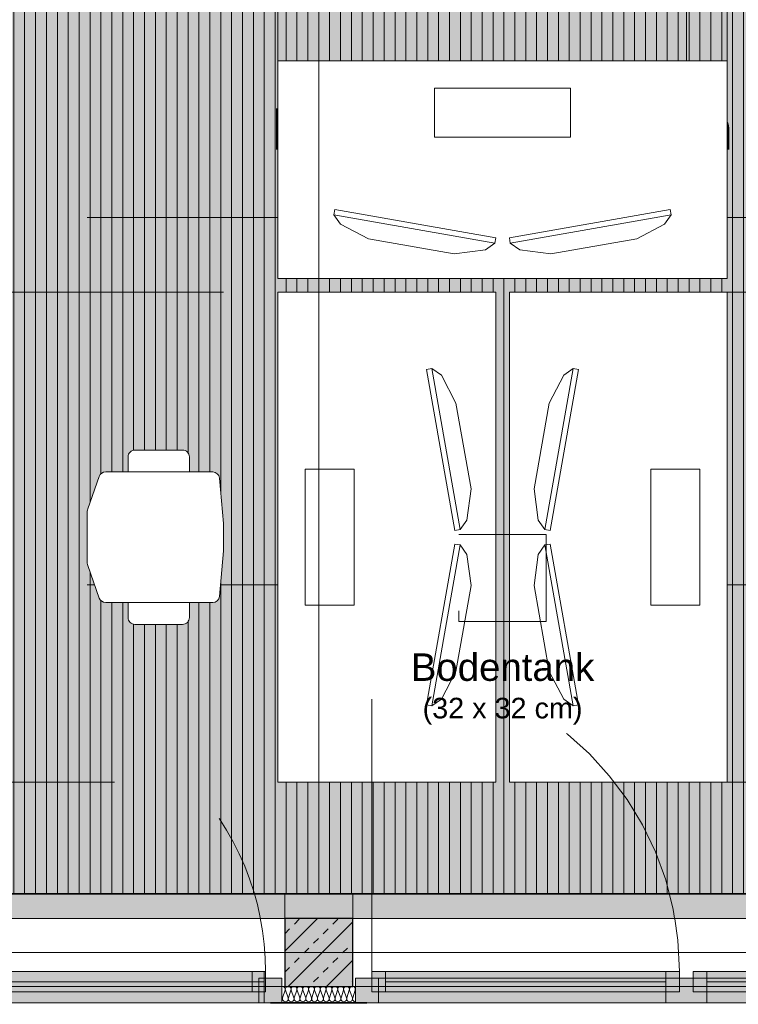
# Model space of a CAD drawing. Header units: metres. Extents: x -167 to 152, y -127 to 99.
# Tile 107 of 225: x -11.9 to -9.26, y -21.79 to -18.17. Entities that reach past the tile are written whole.
import ezdxf

# ---------------------------------------------------------------- set-up
doc = ezdxf.new("R2010")
doc.units = ezdxf.units.M
doc.header["$PDMODE"] = 1
doc.header["$PDSIZE"] = -2
for name, pattern in [('Achsen 01', [5.291531, 3.175, -1.058062, 0.352704, -0.705764]), ('gestrichelt - 01', [2, 1, -1]), ('ISO-07 Punktiert', [0.889, 0.127, -0.762]), ('Raster 01', [2, 1, -1]), ('VW-01 Strichlinie kurz', [2, 1, -1])]:
    doc.linetypes.add(name, pattern=pattern)
doc.layers.get('0').update_dxf_attribs({"lineweight": 25})
for name, color, linetype, lineweight, true_color in [('013_Beton und Stahlbetonarbeiten-000 Brüstung', 7, 'Continuous', 9, 0xa6a6a6), ('013_Beton und Stahlbetonarbeiten-000 Sichtbeton-333 Außenstütze', 5, 'Continuous', 5, 0x0000ff), ('013_Beton und Stahlbetonarbeiten-000 Sichtbeton-334 Außenwandöf', 5, 'Continuous', 5, 0x0000ff), ('014_Fassadenarbeiten-330 mineralische Dämmung', 7, 'Continuous', 9, 0x666666), ('031_Metallbauarbeiten-350 Lamellendecke DS', 7, 'Continuous', 35, 0x666666), ('032_Metallarbeiten-Fenster', 7, 'Continuous', 13, 0x444444), ('ACTES-Einrichtung Aufsicht.', 7, 'Continuous', 9, 0xa6a6a6), ('AV1-Achsen', 1, 'Achsen 01', 18, 0xff0000), ('AV1-Bewegungsfläche', 7, 'gestrichelt - 01', 9, 0xd9d9d9), ('AV1-Einrichtung', 7, 'Continuous', 9, 0xa6a6a6), ('AV1-Raster', 7, 'Raster 01', 9, 0xa6a6a6)]:
    doc.layers.add(name, color=color, linetype=linetype, lineweight=lineweight, true_color=true_color)
for name, color, linetype, lineweight in [('013_Beton und Stahlbetonarbeiten-000 Unterzüge', 7, 'ISO-07 Punktiert', 13), ('013_Beton und Stahlbetonarbeiten-330 Außenstützen', 7, 'Continuous', 25), ('030_Sonnenschutzarbeiten-BLENDSCHUTZ', 7, 'Continuous', 5), ('039_Trockenbauarbeiten-alllg.', 7, 'Continuous', 9), ('053_Niederspannungsanlagen-Bodentanks', 7, 'gestrichelt - 01', 9), ('_1.35m (3D)', 7, 'Continuous', 9), ('_GRU (2D)', 7, 'Continuous', 9), ('_OG 1 (2D)', 7, 'Continuous', 9), ('_OG 1 - DS (2D)', 7, 'Continuous', 9), ('Bemaßung-Bemaßung', 7, 'Continuous', 9)]:
    doc.layers.add(name, color=color, linetype=linetype, lineweight=lineweight)
doc.layers.get('0').freeze()
doc.styles.add('Arial', font='arial.ttf')
doc.styles.add('Arial (bold)', font='arialbd.ttf')
doc.dimstyles.new('COE 50', dxfattribs={"dimtxt": 126.090495, "dimasz": 0.001414, "dimexe": 0.001, "dimexo": 0.01, "dimgap": 0.001, "dimtad": 1, "dimdec": 3, "dimtxsty": 'Arial', "dimblk": 'VW_SLASH-4', "dimblk1": 'VW_SLASH-4', "dimblk2": 'VW_SLASH-4', "dimcen": 0, "dimadec": 3, "dimazin": 0, "dimtfac": 0.8, "dimtdec": 3, "dimtix": 1, "dimtmove": 0, "dimatfit": 0, "dimldrblk": 'VW_SLASH-3', "dimfxl": 0.002, "dimfxlon": 1, "dimfrac": 2, "dimtolj": 1, "dimarcsym": 0})

# ---------------------------------------------------------------- blocks, each defined once
blk = doc.blocks.new('Group-2')
at = {"layer": 'AV1-Raster'}
for p, q in [((-10.8, -22.95), (-10.8, 1.35)), ((-9.45, -22.95), (-9.45, 1.35)), ((1.35, -18.9), (-40.5, -18.9)), ((1.35, -20.25), (-40.5, -20.25))]:
    blk.add_line(p, q, dxfattribs=at)
blk = doc.blocks.new('1.35m (3D)')
at = {"layer": 'AV1-Raster', "color": 7}
blk.add_blockref('Group-2', (0, 0), dxfattribs=at)
blk = doc.blocks.new('VW_SLASH-4')
at = {"color": 0, "linetype": 'ByBlock', "lineweight": -2, "transparency": 16777216}
blk.add_line((0, 0), (-1, 0), dxfattribs=at)
at = {"color": 0, "linetype": 'Continuous', "lineweight": 15, "transparency": 16777216, "flags": 128}
blk.add_lwpolyline([(0.5, 0.5), (-0.5, -0.5)], dxfattribs=at)
blk = doc.blocks.new('*D28')
at = {"layer": '030_Sonnenschutzarbeiten-BLENDSCHUTZ', "color": 0, "lineweight": -2}
for p, q in [((-12.075, -22.025), (-12.075, -22.175)), ((-10.925, -22.025), (-10.925, -22.175)), ((-10.9957, -22.125), (-12.0043, -22.125))]:
    blk.add_line(p, q, dxfattribs=at)
at = {"layer": 'Defpoints', "color": 0}
for p in [(-12.075, -21.385), (-10.925, -21.385), (-12.075, -22.125)]:
    blk.add_point(p, dxfattribs=at)
at = {"layer": '030_Sonnenschutzarbeiten-BLENDSCHUTZ', "color": 0, "lineweight": -2, "xscale": 0.070693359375, "yscale": 0.070693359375, "zscale": 0.070693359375, "rotation": 180}
blk.add_blockref('VW_SLASH-4', (-12.075, -22.125), dxfattribs=at)
at = {"layer": '030_Sonnenschutzarbeiten-BLENDSCHUTZ', "color": 0, "lineweight": -2, "xscale": 0.070693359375, "yscale": 0.070693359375, "zscale": 0.070693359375}
blk.add_blockref('VW_SLASH-4', (-10.925, -22.125), dxfattribs=at)
at = {"layer": '030_Sonnenschutzarbeiten-BLENDSCHUTZ', "color": 0, "lineweight": 13, "insert": (-11.5, -21.9992), "char_height": 0.12609, "attachment_point": 5, "style": 'Arial'}
blk.add_mtext('\\A1;1,15', dxfattribs=at)
blk = doc.blocks.new('VW_SLASH-3')
at = {"color": 0, "linetype": 'ByBlock', "lineweight": -2, "transparency": 16777216}
blk.add_line((0, 0), (-1, 0), dxfattribs=at)
at = {"color": 0, "linetype": 'Continuous', "lineweight": 15, "transparency": 16777216, "flags": 128}
blk.add_lwpolyline([(0.5, 0.5), (-0.5, -0.5)], dxfattribs=at)
blk = doc.blocks.new('*D29')
at = {"layer": '030_Sonnenschutzarbeiten-BLENDSCHUTZ', "color": 0, "lineweight": -2}
for p, q in [((-10.675, -22.025), (-10.675, -22.175)), ((-8.225, -22.025), (-8.225, -22.175)), ((-8.2957, -22.125), (-10.6043, -22.125))]:
    blk.add_line(p, q, dxfattribs=at)
at = {"layer": 'Defpoints', "color": 0}
for p in [(-10.675, -21.385), (-8.225, -21.385), (-10.675, -22.125)]:
    blk.add_point(p, dxfattribs=at)
at = {"layer": '030_Sonnenschutzarbeiten-BLENDSCHUTZ', "color": 0, "lineweight": -2, "xscale": 0.070693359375, "yscale": 0.070693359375, "zscale": 0.070693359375, "rotation": 180}
blk.add_blockref('VW_SLASH-4', (-10.675, -22.125), dxfattribs=at)
at = {"layer": '030_Sonnenschutzarbeiten-BLENDSCHUTZ', "color": 0, "lineweight": -2, "xscale": 0.070693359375, "yscale": 0.070693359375, "zscale": 0.070693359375}
blk.add_blockref('VW_SLASH-4', (-8.225, -22.125), dxfattribs=at)
at = {"layer": '030_Sonnenschutzarbeiten-BLENDSCHUTZ', "color": 0, "lineweight": 13, "insert": (-9.45, -21.9992), "char_height": 0.12609, "attachment_point": 5, "style": 'Arial'}
blk.add_mtext('\\A1;2,45', dxfattribs=at)
blk = doc.blocks.new('*D50')
at = {"layer": '030_Sonnenschutzarbeiten-BLENDSCHUTZ', "color": 0, "lineweight": -2}
for p, q in [((-10.925, -22.025), (-10.925, -22.175)), ((-10.675, -22.025), (-10.675, -22.175)), ((-10.7457, -22.125), (-10.8543, -22.125))]:
    blk.add_line(p, q, dxfattribs=at)
at = {"layer": 'Defpoints', "color": 0}
for p in [(-10.925, -21.385), (-10.675, -21.385), (-10.925, -22.125)]:
    blk.add_point(p, dxfattribs=at)
at = {"layer": '030_Sonnenschutzarbeiten-BLENDSCHUTZ', "color": 0, "lineweight": -2, "xscale": 0.070693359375, "yscale": 0.070693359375, "zscale": 0.070693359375, "rotation": 180}
blk.add_blockref('VW_SLASH-4', (-10.925, -22.125), dxfattribs=at)
at = {"layer": '030_Sonnenschutzarbeiten-BLENDSCHUTZ', "color": 0, "lineweight": -2, "xscale": 0.070693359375, "yscale": 0.070693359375, "zscale": 0.070693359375}
blk.add_blockref('VW_SLASH-4', (-10.675, -22.125), dxfattribs=at)
at = {"layer": '030_Sonnenschutzarbeiten-BLENDSCHUTZ', "color": 0, "lineweight": 13, "insert": (-10.8, -22.0235), "char_height": 0.10087, "attachment_point": 5, "style": 'Arial'}
blk.add_mtext('\\A1;25', dxfattribs=at)
blk = doc.blocks.new('Group-92')
at = {"color": 255, "transparency": 33554559}
blk.add_wipeout([(-11.5854, -20.075), (-11.5848, -20.0464), (-11.5831, -20.0188), (-11.5804, -19.9923), (-11.5765, -19.9667), (-11.5715, -19.9423), (-11.5655, -19.9188), (-11.5583, -19.8964), (-11.55, -19.875)], dxfattribs=at).dxf.layer = 'ACTES-Einrichtung Aufsicht.'
at = {"layer": 'ACTES-Einrichtung Aufsicht.'}
blk.add_open_spline([(-11.5854, -20.075), (-11.5854, -19.9585), (-11.55, -19.875)], degree=2, dxfattribs=at)
at = {"color": 255, "transparency": 33554559}
blk.add_wipeout([(-11.5854, -20.075), (-11.5848, -20.1036), (-11.5831, -20.1312), (-11.5804, -20.1577), (-11.5765, -20.1833), (-11.5715, -20.2077), (-11.5655, -20.2312), (-11.5583, -20.2536), (-11.55, -20.275)], dxfattribs=at).dxf.layer = 'ACTES-Einrichtung Aufsicht.'
at = {"layer": 'ACTES-Einrichtung Aufsicht.'}
blk.add_open_spline([(-11.5854, -20.075), (-11.5854, -20.1915), (-11.55, -20.275)], degree=2, dxfattribs=at)
at = {"color": 255, "transparency": 33554559}
blk.add_wipeout([(-11.5824, -20.315), (-11.1895, -20.315), (-11.1849, -20.3146), (-11.1805, -20.3133), (-11.1763, -20.3112), (-11.1726, -20.3084), (-11.1695, -20.305), (-11.1671, -20.3011), (-11.1655, -20.2967), (-11.1646, -20.2922), (-11.15, -20.125), (-11.15, -20.025), (-11.1646, -19.8578), (-11.1655, -19.8533), (-11.1671, -19.8489), (-11.1695, -19.845), (-11.1726, -19.8416), (-11.1763, -19.8388), (-11.1805, -19.8367), (-11.1849, -19.8354), (-11.1895, -19.835), (-11.5824, -19.835), (-11.5862, -19.8353), (-11.5899, -19.8362), (-11.5935, -19.8376), (-11.5968, -19.8396), (-11.5997, -19.842), (-11.6023, -19.8449), (-11.6044, -19.8481), (-11.6059, -19.8516), (-11.6485, -19.9709), (-11.6489, -19.9719), (-11.6492, -19.973), (-11.6494, -19.974), (-11.6496, -19.9751), (-11.6498, -19.9761), (-11.6499, -19.9772), (-11.65, -19.9783), (-11.65, -19.9793), (-11.65, -20.1707), (-11.65, -20.1717), (-11.6499, -20.1728), (-11.6498, -20.1739), (-11.6496, -20.1749), (-11.6494, -20.176), (-11.6492, -20.177), (-11.6489, -20.1781), (-11.6485, -20.1791), (-11.6059, -20.2984), (-11.6044, -20.3019), (-11.6023, -20.3051), (-11.5997, -20.308), (-11.5968, -20.3104), (-11.5935, -20.3124), (-11.5899, -20.3138), (-11.5862, -20.3147)], dxfattribs=at).dxf.layer = 'ACTES-Einrichtung Aufsicht.'
at = {"layer": 'ACTES-Einrichtung Aufsicht.', "flags": 128}
blk.add_lwpolyline([(-11.5824, -20.315), (-11.1895, -20.315, 0.388879), (-11.1646, -20.2922), (-11.15, -20.125), (-11.15, -20.025), (-11.1646, -19.8578, 0.388879), (-11.1895, -19.835), (-11.5824, -19.835, 0.31696), (-11.6059, -19.8516), (-11.6485, -19.9709, 0.085967), (-11.65, -19.9793), (-11.65, -20.1707, 0.085967), (-11.6485, -20.1791), (-11.6059, -20.2984, 0.31696), (-11.5824, -20.315)], format="xyb", close=True, dxfattribs=at)
at = {"color": 255, "transparency": 33554559}
for points in [[(-11.5, -19.835), (-11.275, -19.835), (-11.275, -19.78), (-11.2755, -19.7751), (-11.2769, -19.7704), (-11.2792, -19.7661), (-11.2823, -19.7623), (-11.2861, -19.7592), (-11.2904, -19.7569), (-11.2951, -19.7555), (-11.3, -19.755), (-11.475, -19.755), (-11.4799, -19.7555), (-11.4846, -19.7569), (-11.4889, -19.7592), (-11.4927, -19.7623), (-11.4958, -19.7661), (-11.4981, -19.7704), (-11.4995, -19.7751), (-11.5, -19.78)], [(-11.275, -20.315), (-11.5, -20.315), (-11.5, -20.37), (-11.4999, -20.3725), (-11.4995, -20.3749), (-11.4989, -20.3773), (-11.4981, -20.3796), (-11.497, -20.3818), (-11.4958, -20.3839), (-11.4943, -20.3859), (-11.4909, -20.3893), (-11.4889, -20.3908), (-11.4868, -20.392), (-11.4846, -20.3931), (-11.4823, -20.3939), (-11.4799, -20.3945), (-11.4775, -20.3949), (-11.475, -20.395), (-11.3, -20.395), (-11.2951, -20.3945), (-11.2904, -20.3931), (-11.2861, -20.3908), (-11.2823, -20.3877), (-11.2792, -20.3839), (-11.2769, -20.3796), (-11.2755, -20.3749), (-11.275, -20.37)]]:
    blk.add_wipeout(points, dxfattribs=at).dxf.layer = 'ACTES-Einrichtung Aufsicht.'
at = {"layer": 'ACTES-Einrichtung Aufsicht.', "flags": 128}
for points in [[(-11.5, -19.835), (-11.275, -19.835), (-11.275, -19.78, 0.414214), (-11.3, -19.755), (-11.475, -19.755, 0.414214), (-11.5, -19.78)], [(-11.275, -20.315), (-11.5, -20.315), (-11.5, -20.37, 0.414214), (-11.475, -20.395), (-11.3, -20.395, 0.414214), (-11.275, -20.37)]]:
    blk.add_lwpolyline(points, format="xyb", close=True, dxfattribs=at)
blk = doc.blocks.new("Bildschrim 27''")
at = {"color": 255, "transparency": 33554559}
blk.add_wipeout([(-0.085, 0.19), (-0.065, 0.19), (-0.065, -0.41), (-0.085, -0.41)], dxfattribs=at).dxf.layer = 'ACTES-Einrichtung Aufsicht.'
at = {"layer": 'ACTES-Einrichtung Aufsicht.', "flags": 128}
blk.add_lwpolyline([(-0.085, 0.19), (-0.065, 0.19), (-0.065, -0.41), (-0.085, -0.41)], close=True, dxfattribs=at)
at = {"color": 255, "transparency": 33554559}
blk.add_wipeout([(0, 0.05), (0, -0.27), (-0.035, -0.38), (-0.065, -0.41), (-0.065, 0.19), (-0.035, 0.16)], dxfattribs=at).dxf.layer = 'ACTES-Einrichtung Aufsicht.'
at = {"layer": 'ACTES-Einrichtung Aufsicht.', "flags": 128}
blk.add_lwpolyline([(0, 0.05), (0, -0.27), (-0.035, -0.38), (-0.065, -0.41), (-0.065, 0.19), (-0.035, 0.16)], close=True, dxfattribs=at)
blk = doc.blocks.new('Group-95')
at = {"layer": 'AV1-Bewegungsfläche', "flags": 128}
for points in [[(-9.3, -17.325), (-10.95, -17.325), (-10.95, -18.325), (-9.3, -18.325)], [(-10.95, -20.975), (-10.95, -19.175), (-11.95, -19.175), (-11.95, -20.975)], [(-8.3, -20.975), (-8.3, -19.175), (-9.3, -19.175), (-9.3, -20.975)]]:
    blk.add_lwpolyline(points, close=True, dxfattribs=at)
at = {"layer": 'ACTES-Einrichtung Aufsicht.'}
blk.add_blockref('Group-92', (0, 0), dxfattribs=at)
at = {"color": 255, "transparency": 33554559}
for points in [[(-9.3, -18.325), (-9.3, -19.125), (-10.95, -19.125), (-10.95, -18.325)], [(-10.15, -20.975), (-10.95, -20.975), (-10.95, -19.175), (-10.15, -19.175)], [(-9.3, -20.975), (-10.1, -20.975), (-10.1, -19.175), (-9.3, -19.175)]]:
    blk.add_wipeout(points, dxfattribs=at).dxf.layer = 'AV1-Einrichtung'
at = {"layer": 'AV1-Einrichtung', "flags": 128}
for points in [[(-9.3, -18.325), (-9.3, -19.125), (-10.95, -19.125), (-10.95, -18.325)], [(-10.15, -20.975), (-10.95, -20.975), (-10.95, -19.175), (-10.15, -19.175)], [(-9.3, -20.975), (-10.1, -20.975), (-10.1, -19.175), (-9.3, -19.175)]]:
    blk.add_lwpolyline(points, close=True, dxfattribs=at)
at = {"layer": 'AV1-Einrichtung', "color": 7, "xscale": -1}
for p, rotation in [((-10.5685, -18.9875), 80.00000000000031), ((-9.8981, -19.0257), 99.99999999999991), ((-9.9625, -19.6315), 350.0000000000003), ((-10.0007, -20.3019), 9.999999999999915)]:
    blk.add_blockref("Bildschrim 27''", p, dxfattribs=dict(at, rotation=rotation))
at = {"layer": 'AV1-Einrichtung', "color": 7}
for p, rotation in [((-10.2875, -19.6315), 9.999999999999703), ((-10.2493, -20.3019), 350.0000000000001)]:
    blk.add_blockref("Bildschrim 27''", p, dxfattribs=dict(at, rotation=rotation))
at = {"color": 255, "transparency": 33554559}
for points in [[(-9.875, -18.425), (-9.875, -18.605), (-10.375, -18.605), (-10.375, -18.425)], [(-10.67, -20.325), (-10.85, -20.325), (-10.85, -19.825), (-10.67, -19.825)], [(-9.4, -20.325), (-9.58, -20.325), (-9.58, -19.825), (-9.4, -19.825)]]:
    blk.add_wipeout(points, dxfattribs=at).dxf.layer = 'ACTES-Einrichtung Aufsicht.'
at = {"layer": 'ACTES-Einrichtung Aufsicht.', "flags": 128}
for points in [[(-9.875, -18.425), (-9.875, -18.605), (-10.375, -18.605), (-10.375, -18.425)], [(-10.67, -20.325), (-10.85, -20.325), (-10.85, -19.825), (-10.67, -19.825)], [(-9.4, -20.325), (-9.58, -20.325), (-9.58, -19.825), (-9.4, -19.825)]]:
    blk.add_lwpolyline(points, close=True, dxfattribs=at)
blk = doc.blocks.new('*D421')
at = {"layer": 'Bemaßung-Bemaßung', "color": 0, "lineweight": -2}
for p, q in [((-16.2, -25.175), (-16.2, -25.325)), ((-10.8, -25.175), (-10.8, -25.325)), ((-10.8707, -25.275), (-16.1293, -25.275))]:
    blk.add_line(p, q, dxfattribs=at)
at = {"layer": 'Defpoints', "color": 0}
for p in [(-16.2, -21.6), (-10.8, -21.6), (-16.2, -25.275)]:
    blk.add_point(p, dxfattribs=at)
at = {"layer": 'Bemaßung-Bemaßung', "color": 0, "lineweight": -2, "xscale": 0.070693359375, "yscale": 0.070693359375, "zscale": 0.070693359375, "rotation": 180}
blk.add_blockref('VW_SLASH-4', (-16.2, -25.275), dxfattribs=at)
at = {"layer": 'Bemaßung-Bemaßung', "color": 0, "lineweight": -2, "xscale": 0.070693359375, "yscale": 0.070693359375, "zscale": 0.070693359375}
blk.add_blockref('VW_SLASH-4', (-10.8, -25.275), dxfattribs=at)
at = {"layer": 'Bemaßung-Bemaßung', "color": 0, "insert": (-13.5, -25.1492), "char_height": 0.12609, "attachment_point": 5, "style": 'Arial'}
blk.add_mtext('\\A1;5,40', dxfattribs=at)
blk = doc.blocks.new('*D422')
at = {"layer": 'Bemaßung-Bemaßung', "color": 0, "lineweight": -2}
for p, q in [((-10.8, -25.175), (-10.8, -25.325)), ((-5.4, -25.175), (-5.4, -25.325)), ((-5.4707, -25.275), (-10.7293, -25.275))]:
    blk.add_line(p, q, dxfattribs=at)
at = {"layer": 'Defpoints', "color": 0}
for p in [(-10.8, -21.6), (-5.4, -21.6), (-10.8, -25.275)]:
    blk.add_point(p, dxfattribs=at)
at = {"layer": 'Bemaßung-Bemaßung', "color": 0, "lineweight": -2, "xscale": 0.070693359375, "yscale": 0.070693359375, "zscale": 0.070693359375, "rotation": 180}
blk.add_blockref('VW_SLASH-4', (-10.8, -25.275), dxfattribs=at)
at = {"layer": 'Bemaßung-Bemaßung', "color": 0, "lineweight": -2, "xscale": 0.070693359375, "yscale": 0.070693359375, "zscale": 0.070693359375}
blk.add_blockref('VW_SLASH-4', (-5.4, -25.275), dxfattribs=at)
at = {"layer": 'Bemaßung-Bemaßung', "color": 0, "insert": (-8.1, -25.1492), "char_height": 0.12609, "attachment_point": 5, "style": 'Arial'}
blk.add_mtext('\\A1;5,40', dxfattribs=at)
blk = doc.blocks.new('*D586')
at = {"layer": 'Bemaßung-Bemaßung', "color": 0, "linetype": 'Continuous', "lineweight": -2}
for p, q in [((-12.075, -23.175), (-12.075, -23.325)), ((-8.175, -23.175), (-8.175, -23.325)), ((-8.2457, -23.275), (-12.0043, -23.275))]:
    blk.add_line(p, q, dxfattribs=at)
at = {"layer": 'Defpoints', "color": 0}
for p in [(-12.075, -21.475), (-8.175, -21.475), (-12.075, -23.275)]:
    blk.add_point(p, dxfattribs=at)
at = {"layer": 'Bemaßung-Bemaßung', "color": 0, "lineweight": -2, "xscale": 0.070693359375, "yscale": 0.070693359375, "zscale": 0.070693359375, "rotation": 180}
blk.add_blockref('VW_SLASH-4', (-12.075, -23.275), dxfattribs=at)
at = {"layer": 'Bemaßung-Bemaßung', "color": 0, "lineweight": -2, "xscale": 0.070693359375, "yscale": 0.070693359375, "zscale": 0.070693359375}
blk.add_blockref('VW_SLASH-4', (-8.175, -23.275), dxfattribs=at)
at = {"layer": 'Bemaßung-Bemaßung', "color": 0, "insert": (-10.125, -23.1492), "char_height": 0.12609, "attachment_point": 5, "style": 'Arial'}
blk.add_mtext('\\A1;3,90', dxfattribs=at)
blk = doc.blocks.new('*D633')
at = {"layer": 'Bemaßung-Bemaßung', "color": 0, "lineweight": -2}
for p, q in [((-13.375, -23.675), (-13.375, -23.825)), ((-10.925, -23.675), (-10.925, -23.825)), ((-10.9957, -23.775), (-13.3043, -23.775))]:
    blk.add_line(p, q, dxfattribs=at)
at = {"layer": 'Defpoints', "color": 0}
for p in [(-13.375, -21.475), (-10.925, -21.475), (-13.375, -23.775)]:
    blk.add_point(p, dxfattribs=at)
at = {"layer": 'Bemaßung-Bemaßung', "color": 0, "lineweight": -2, "xscale": 0.070693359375, "yscale": 0.070693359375, "zscale": 0.070693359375, "rotation": 180}
blk.add_blockref('VW_SLASH-4', (-13.375, -23.775), dxfattribs=at)
at = {"layer": 'Bemaßung-Bemaßung', "color": 0, "lineweight": -2, "xscale": 0.070693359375, "yscale": 0.070693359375, "zscale": 0.070693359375}
blk.add_blockref('VW_SLASH-4', (-10.925, -23.775), dxfattribs=at)
at = {"layer": 'Bemaßung-Bemaßung', "color": 0, "insert": (-12.15, -23.6492), "char_height": 0.12609, "attachment_point": 5, "style": 'Arial'}
blk.add_mtext('\\A1;2,45', dxfattribs=at)
blk = doc.blocks.new('*D634')
at = {"layer": 'Bemaßung-Bemaßung', "color": 0, "lineweight": -2}
for p, q in [((-10.925, -23.675), (-10.925, -23.825)), ((-10.675, -23.675), (-10.675, -23.825)), ((-10.9957, -23.775), (-11.0664, -23.775)), ((-10.675, -23.775), (-10.925, -23.775)), ((-10.6043, -23.775), (-10.5336, -23.775))]:
    blk.add_line(p, q, dxfattribs=at)
at = {"layer": 'Defpoints', "color": 0}
for p in [(-10.925, -21.475), (-10.675, -21.475), (-10.925, -23.775)]:
    blk.add_point(p, dxfattribs=at)
at = {"layer": 'Bemaßung-Bemaßung', "color": 0, "lineweight": -2, "xscale": 0.070693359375, "yscale": 0.070693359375, "zscale": 0.070693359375}
blk.add_blockref('VW_SLASH-4', (-10.925, -23.775), dxfattribs=at)
at = {"layer": 'Bemaßung-Bemaßung', "color": 0, "lineweight": -2, "xscale": 0.070693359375, "yscale": 0.070693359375, "zscale": 0.070693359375, "rotation": 180}
blk.add_blockref('VW_SLASH-4', (-10.675, -23.775), dxfattribs=at)
at = {"layer": 'Bemaßung-Bemaßung', "color": 0, "insert": (-10.8, -23.6606), "char_height": 0.12609, "attachment_point": 5, "style": 'Arial'}
blk.add_mtext('\\A1;25', dxfattribs=at)
blk = doc.blocks.new('*D635')
at = {"layer": 'Bemaßung-Bemaßung', "color": 0, "lineweight": -2}
for p, q in [((-10.675, -23.675), (-10.675, -23.825)), ((-8.225, -23.675), (-8.225, -23.825)), ((-8.2957, -23.775), (-10.6043, -23.775))]:
    blk.add_line(p, q, dxfattribs=at)
at = {"layer": 'Defpoints', "color": 0}
for p in [(-10.675, -21.475), (-8.225, -21.475), (-10.675, -23.775)]:
    blk.add_point(p, dxfattribs=at)
at = {"layer": 'Bemaßung-Bemaßung', "color": 0, "lineweight": -2, "xscale": 0.070693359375, "yscale": 0.070693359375, "zscale": 0.070693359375, "rotation": 180}
blk.add_blockref('VW_SLASH-4', (-10.675, -23.775), dxfattribs=at)
at = {"layer": 'Bemaßung-Bemaßung', "color": 0, "lineweight": -2, "xscale": 0.070693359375, "yscale": 0.070693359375, "zscale": 0.070693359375}
blk.add_blockref('VW_SLASH-4', (-8.225, -23.775), dxfattribs=at)
at = {"layer": 'Bemaßung-Bemaßung', "color": 0, "insert": (-9.45, -23.6492), "char_height": 0.12609, "attachment_point": 5, "style": 'Arial'}
blk.add_mtext('\\A1;2,45', dxfattribs=at)
blk = doc.blocks.new('Bodentank Elektro 01')
at = {"layer": '053_Niederspannungsanlagen-Bodentanks', "flags": 128}
blk.add_lwpolyline([(-0.16, 0.16), (0.16, 0.16), (0.16, -0.16), (-0.16, -0.16)], close=True, dxfattribs=at)
at = {"layer": '053_Niederspannungsanlagen-Bodentanks', "insert": (0, -0.2768), "char_height": 0.100872, "attachment_point": 2, "line_spacing_factor": 0.969122, "style": 'Arial'}
blk.add_mtext('Bodentank\\P{\\H0.75x;(32 x 32 cm)}', dxfattribs=at)
blk = doc.blocks.new('COE - Fenster 01')
at = {"layer": '032_Metallarbeiten-Fenster', "linetype": 'Continuous', "lineweight": 0}
for points in [[(-0.03, 2.515), (-0.03, 2.43), (0.06, 2.43), (0.06, 2.515)], [(0.02, 2.455), (0.02, 2.405), (-0.055, 2.405), (-0.055, 2.455)], [(-0.03, 2.43), (0.06, 2.43), (0.06, 0.17), (-0.03, 0.17)], [(0.02, 2.405), (0.02, 1.375), (-0.055, 1.375), (-0.055, 2.405)], [(0.02, 1.375), (0.02, 1.325), (-0.055, 1.325), (-0.055, 1.375)], [(0.06, 1.375), (0.06, 1.225), (-0.03, 1.225), (-0.03, 1.375)], [(0.02, 1.225), (0.02, 1.275), (-0.055, 1.275), (-0.055, 1.225)], [(0.02, 0.195), (0.02, 1.225), (-0.055, 1.225), (-0.055, 0.195)], [(0.02, 0.145), (0.02, 0.195), (-0.055, 0.195), (-0.055, 0.145)], [(0.06, 0.17), (-0.03, 0.17), (-0.03, 0.085), (0.06, 0.085)]]:
    blk.add_hatch(color=7, dxfattribs=at).paths.add_polyline_path(points)
at = {"layer": '032_Metallarbeiten-Fenster', "color": 7, "linetype": 'gestrichelt - 01', "lineweight": 18, "transparency": 33554687}
for p, q in [((-0.055, 2.455), (-1.185, 2.455)), ((-0.055, 0.145), (-1.185, 0.145))]:
    blk.add_line(p, q, dxfattribs=at)
at = {"layer": '032_Metallarbeiten-Fenster', "color": 7, "lineweight": 18}
for p, q in [((-0.0175, 2.405), (-0.0175, 1.375)), ((-0.0175, 0.195), (-0.0175, 1.225))]:
    blk.add_line(p, q, dxfattribs=at)
at = {"layer": '032_Metallarbeiten-Fenster', "color": 7, "lineweight": 18, "flags": 128}
for points in [[(-0.03, 2.515), (-0.03, 2.43), (0.06, 2.43), (0.06, 2.515)], [(0.02, 2.455), (0.02, 2.405), (-0.055, 2.405), (-0.055, 2.455)], [(-0.03, 2.43), (0.06, 2.43), (0.06, 0.17), (-0.03, 0.17)], [(0.02, 2.405), (0.02, 1.375), (-0.055, 1.375), (-0.055, 2.405)], [(0.02, 1.375), (0.02, 1.325), (-0.055, 1.325), (-0.055, 1.375)], [(0.06, 1.375), (0.06, 1.225), (-0.03, 1.225), (-0.03, 1.375)], [(0.02, 1.225), (0.02, 1.275), (-0.055, 1.275), (-0.055, 1.225)], [(0.02, 0.195), (0.02, 1.225), (-0.055, 1.225), (-0.055, 0.195)], [(0.02, 0.145), (0.02, 0.195), (-0.055, 0.195), (-0.055, 0.145)], [(0.06, 0.17), (-0.03, 0.17), (-0.03, 0.085), (0.06, 0.085)]]:
    blk.add_lwpolyline(points, close=True, dxfattribs=at)
at = {"layer": '032_Metallarbeiten-Fenster', "color": 7, "linetype": 'gestrichelt - 01', "lineweight": 18, "transparency": 33554687}
for centre, start, end in [((-0.055, 2.455), 180.0004, 270), ((-0.055, 0.145), 90, 179.9996)]:
    blk.add_arc(centre, 1.13, start, end, dxfattribs=at)
blk = doc.blocks.new('Group-385')
at = {"layer": '032_Metallarbeiten-Fenster', "linetype": 'Continuous', "lineweight": 0}
for points in [[(-13.365, -21.785), (-13.28, -21.785), (-13.28, -21.695), (-13.365, -21.695)], [(-13.305, -21.745), (-13.255, -21.745), (-13.255, -21.67), (-13.305, -21.67)], [(-11, -21.67), (-11, -21.785), (-13.3, -21.785), (-13.3, -21.67)], [(-13.255, -21.67), (-12.345, -21.67), (-12.345, -21.745), (-13.255, -21.745)], [(-12.345, -21.745), (-12.295, -21.745), (-12.295, -21.67), (-12.345, -21.67)], [(-12.15, -21.785), (-12.32, -21.785), (-12.32, -21.695), (-12.15, -21.695)], [(-12.15, -21.785), (-11.98, -21.785), (-11.98, -21.695), (-12.15, -21.695)], [(-11.955, -21.745), (-12.005, -21.745), (-12.005, -21.67), (-11.955, -21.67)], [(-11.045, -21.67), (-11.955, -21.67), (-11.955, -21.745), (-11.045, -21.745)], [(-10.995, -21.745), (-11.045, -21.745), (-11.045, -21.67), (-10.995, -21.67)], [(-10.935, -21.785), (-11.02, -21.785), (-11.02, -21.695), (-10.935, -21.695)]]:
    blk.add_hatch(color=7, dxfattribs=at).paths.add_polyline_path(points)
at = {"layer": '032_Metallarbeiten-Fenster', "color": 7, "lineweight": 18}
for p, q in [((-13.255, -21.7075), (-12.345, -21.7075)), ((-11, -21.7075), (-12.075, -21.7075)), ((-11.955, -21.7075), (-11.045, -21.7075))]:
    blk.add_line(p, q, dxfattribs=at)
at = {"layer": '032_Metallarbeiten-Fenster', "color": 7, "linetype": 'gestrichelt - 01', "lineweight": 18, "transparency": 33554687, "flags": 128}
for points in [[(-12.295, -21.67), (-12.295, -20.66, 0.414214), (-13.305, -21.67)], [(-12.005, -21.67), (-12.005, -20.66, -0.414214), (-10.995, -21.67)]]:
    blk.add_lwpolyline(points, format="xyb", dxfattribs=at)
at = {"layer": '032_Metallarbeiten-Fenster', "color": 7, "lineweight": 18, "flags": 128}
for points in [[(-13.365, -21.785), (-13.28, -21.785), (-13.28, -21.695), (-13.365, -21.695)], [(-13.305, -21.745), (-13.255, -21.745), (-13.255, -21.67), (-13.305, -21.67)], [(-11, -21.67), (-11, -21.785), (-13.3, -21.785), (-13.3, -21.67)], [(-13.255, -21.67), (-12.345, -21.67), (-12.345, -21.745), (-13.255, -21.745)], [(-12.345, -21.745), (-12.295, -21.745), (-12.295, -21.67), (-12.345, -21.67)], [(-12.15, -21.785), (-12.32, -21.785), (-12.32, -21.695), (-12.15, -21.695)], [(-12.15, -21.785), (-11.98, -21.785), (-11.98, -21.695), (-12.15, -21.695)], [(-11.955, -21.745), (-12.005, -21.745), (-12.005, -21.67), (-11.955, -21.67)], [(-11.045, -21.67), (-11.955, -21.67), (-11.955, -21.745), (-11.045, -21.745)], [(-10.995, -21.745), (-11.045, -21.745), (-11.045, -21.67), (-10.995, -21.67)], [(-10.935, -21.785), (-11.02, -21.785), (-11.02, -21.695), (-10.935, -21.695)]]:
    blk.add_lwpolyline(points, close=True, dxfattribs=at)
blk = doc.blocks.new('Group-448')
at = {"layer": '014_Fassadenarbeiten-330 mineralische Dämmung', "transparency": 33554687, "flags": 128}
for points in [[(15.3239, -23.284, 0.513088), (15.3342, -23.27), (15.3252, -23.242, -1.372995), (15.3456, -23.242), (15.3353, -23.27, 1.372583), (15.3557, -23.27), (15.3467, -23.242, -1.372995), (15.3671, -23.242), (15.3567, -23.27, 1.372583), (15.3771, -23.27)], [(15.3353, -23.27, 1.372583), (15.3557, -23.27), (15.3467, -23.242, -1.372995), (15.3671, -23.242), (15.3567, -23.27, 1.372583), (15.3771, -23.27), (15.3681, -23.242, -1.372995), (15.3885, -23.242), (15.3782, -23.27, 1.372583), (15.3986, -23.27), (15.3896, -23.242, -1.372995), (15.41, -23.242), (15.3996, -23.27, 1.372583), (15.42, -23.27), (15.411, -23.242, -1.372995), (15.4314, -23.242), (15.4211, -23.27, 1.372583), (15.4415, -23.27), (15.4325, -23.242, -1.372995), (15.4529, -23.242), (15.4425, -23.27, 1.372583), (15.4629, -23.27), (15.4539, -23.242, -1.372995), (15.4743, -23.242), (15.464, -23.27, 1.372583), (15.4844, -23.27), (15.4754, -23.242, -1.372995), (15.4958, -23.242), (15.4854, -23.27, 1.372583), (15.5058, -23.27), (15.4968, -23.242, -1.372995), (15.5172, -23.242), (15.5069, -23.27, 1.372583), (15.5273, -23.27), (15.5183, -23.242, -1.372995), (15.5387, -23.242), (15.5283, -23.27, 1.372583), (15.5487, -23.27), (15.5397, -23.242, -1.372995), (15.5601, -23.242), (15.5498, -23.27, 1.372583), (15.5702, -23.27), (15.5612, -23.242, -1.372995), (15.5816, -23.242)], [(15.5283, -23.27, 0.324435), (15.5322, -23.282, 0.324435), (15.5448, -23.282, 0.324435), (15.5487, -23.27), (15.5397, -23.242, -0.324488), (15.5436, -23.23, -0.324488), (15.5562, -23.23, -0.324488), (15.5601, -23.242), (15.5498, -23.27, 0.324435), (15.5537, -23.282, 0.324435), (15.5663, -23.282, 0.324435), (15.5702, -23.27), (15.5612, -23.242, -0.324488), (15.5651, -23.23, -0.324488), (15.5777, -23.23, -0.324488), (15.5816, -23.242), (15.5712, -23.27, 0.324435), (15.5751, -23.282, 0.324435), (15.5877, -23.282, 0.324435), (15.5916, -23.27), (15.5826, -23.242, -0.540253), (15.5939, -23.228)], [(15.5939, -23.2791, -0.225321), (15.5927, -23.27), (15.5939, -23.2667)]]:
    blk.add_lwpolyline(points, format="xyb", dxfattribs=at)
blk = doc.blocks.new('Group-452')
at = {"layer": '014_Fassadenarbeiten-330 mineralische Dämmung', "transparency": 33554687}
blk.add_blockref('Group-448', (0, 0), dxfattribs=at)
blk = doc.blocks.new('Parametric Object-61')
at = {"layer": '014_Fassadenarbeiten-330 mineralische Dämmung', "color": 7, "transparency": 33554687}
blk.add_blockref('Group-452', (0, 0), dxfattribs=at)
at = {"layer": '014_Fassadenarbeiten-330 mineralische Dämmung', "color": 0, "flags": 1}
for tag in ['IFC_UUID', 'instanceID', 'prm0_name', 'prm0_type', 'prm0_value', 'prm1_name', 'prm1_type', 'prm1_value', 'prm2_name', 'prm2_type', 'prm2_value', 'prm3_name', 'prm3_type', 'prm3_value', 'prm4_name', 'prm4_type', 'prm4_value', 'prm5_name', 'prm5_type', 'prm5_value', 'prm6_name', 'prm6_type', 'prm6_value']:
    blk.add_attdef(tag, (-10.9351, -21.7835), '', height=0.00018, dxfattribs=at)
blk = doc.blocks.new('Group-746')
at = {"layer": 'AV1-Achsen'}
blk.add_line((-10.8, -26.5), (-10.8, 4.9), dxfattribs=at)
blk = doc.blocks.new('Group-754')
at = {"layer": 'AV1-Achsen'}
blk.add_line((-43.35, -21.6), (4.2, -21.6), dxfattribs=at)
blk = doc.blocks.new('GRU (2D)')
at = {"layer": 'AV1-Achsen', "color": 7}
for name in ['Group-746', 'Group-754']:
    blk.add_blockref(name, (0, 0), dxfattribs=at)
blk = doc.blocks.new('OG 1 - DS (2D)')
at = {"layer": '030_Sonnenschutzarbeiten-BLENDSCHUTZ', "linetype": 'Continuous', "lineweight": 0, "transparency": 33554610}
for color, points in [(161, [(-10.925, -21.475), (-10.925, -21.385), (-12.075, -21.385), (-12.075, -21.475)]), (30, [(-10.925, -21.385), (-10.675, -21.385), (-10.675, -21.475), (-10.925, -21.475)]), (161, [(-8.225, -21.385), (-10.675, -21.385), (-10.675, -21.475), (-8.225, -21.475)])]:
    blk.add_hatch(color=color, dxfattribs=at).paths.add_polyline_path(points)
at = {"layer": '031_Metallbauarbeiten-350 Lamellendecke DS', "linetype": 'Continuous', "lineweight": 0, "transparency": 33554508}
blk.add_hatch(color=254, dxfattribs=at).paths.add_polyline_path([(-8.175, -21.385), (-8.175, -16.225), (-10.65, -16.225), (-10.65, -16.35), (-10.95, -16.35), (-10.95, -16.225), (-12.075, -16.225), (-12.075, -21.385)])
at = {"layer": '031_Metallbauarbeiten-350 Lamellendecke DS', "linetype": 'Continuous', "lineweight": 9, "transparency": 33554508}
h = blk.add_hatch(dxfattribs=at)
h.set_pattern_fill('Lamellendecke', color=252, style=0, pattern_type=2)
h.set_pattern_definition([(90, (0, 0), (0.04, 0), [])])
h.paths.add_polyline_path([(-8.175, -21.385), (-8.175, -16.225), (-10.65, -16.225), (-10.65, -16.35), (-10.95, -16.35), (-10.95, -16.225), (-12.075, -16.225), (-12.075, -21.385)])
at = {"layer": '030_Sonnenschutzarbeiten-BLENDSCHUTZ', "color": 251, "lineweight": 13, "flags": 128}
for points in [[(-10.925, -21.475), (-10.925, -21.385), (-12.075, -21.385), (-12.075, -21.475)], [(-10.925, -21.385), (-10.675, -21.385), (-10.675, -21.475), (-10.925, -21.475)], [(-8.225, -21.385), (-10.675, -21.385), (-10.675, -21.475), (-8.225, -21.475)]]:
    blk.add_lwpolyline(points, close=True, dxfattribs=at)
at = {"layer": '031_Metallbauarbeiten-350 Lamellendecke DS', "flags": 128}
blk.add_lwpolyline([(-8.175, -21.385), (-8.175, -16.225), (-10.65, -16.225), (-10.65, -16.35), (-10.95, -16.35), (-10.95, -16.225), (-12.075, -16.225), (-12.075, -21.385)], close=True, dxfattribs=at)
at = {"layer": '031_Metallbauarbeiten-350 Lamellendecke DS', "insert": (-10.125, -18.5928), "char_height": 0.151309, "attachment_point": 5, "line_spacing_factor": 0.969122, "style": 'Arial (bold)'}
blk.add_mtext('LH Decke: 0,18m', dxfattribs=at)
at = {"layer": '030_Sonnenschutzarbeiten-BLENDSCHUTZ', "color": 7, "lineweight": 13}
for p1, p2, text, picture, middle in [((-10.925, -21.385), (-12.075, -21.385), '1,15', '*D28', (-11.5, -21.9992)), ((-8.225, -21.385), (-10.675, -21.385), '2,45', '*D29', (-9.45, -21.9992))]:
    dim = blk.add_aligned_dim(p1=p1, p2=p2, distance=0.74, text=text, dimstyle='COE 50', override={"dimtxt": 0.12609, "dimasz": 0.070693, "dimexe": 0.05, "dimgap": 0.05, "dimpost": '<>', "dimtxsty": 'Arial', "dimtmove": 2, "dimfxl": 0.1}, dxfattribs=at)
    dim.commit()
    dim.dimension.update_dxf_attribs({"geometry": picture, "text_midpoint": middle})
at = {"layer": '030_Sonnenschutzarbeiten-BLENDSCHUTZ', "color": 251, "lineweight": 13}
dim = blk.add_linear_dim(base=(-10.925, -22.125), p1=(-10.675, -21.385), p2=(-10.925, -21.385), text='25', dimstyle='COE 50', override={"dimtxt": 0.100872, "dimasz": 0.070693, "dimexe": 0.05, "dimgap": 0.05, "dimpost": '<>', "dimtxsty": 'Arial', "dimtmove": 2, "dimfxl": 0.1}, dxfattribs=at)
dim.commit()
dim.dimension.update_dxf_attribs({"geometry": '*D50', "text_midpoint": (-10.8, -22.0235)})
blk = doc.blocks.new('OG 1 (2D)')
at = {"layer": '032_Metallarbeiten-Fenster', "linetype": 'Continuous', "lineweight": 0, "transparency": 33554687}
blk.add_hatch(color=181, dxfattribs=at).paths.add_polyline_path([(-10.9769, -21.7843), (-10.6231, -21.7843), (-10.6231, -21.7863), (-10.9769, -21.7863)])
at = {"layer": '032_Metallarbeiten-Fenster', "color": 7, "linetype": 'Continuous', "lineweight": 9, "transparency": 33554687, "flags": 128}
blk.add_lwpolyline([(-10.9769, -21.7843), (-10.6231, -21.7843), (-10.6231, -21.7863), (-10.9769, -21.7863)], close=True, dxfattribs=at)
at = {"layer": 'AV1-Einrichtung', "color": 7}
blk.add_blockref('Group-95', (0, 0), dxfattribs=at)
at = {"color": 255}
for points in [[(-13.375, -21.725), (-13.375, -21.475), (-10.925, -21.475), (-10.925, -21.725)], [(-10.675, -21.725), (-10.675, -21.475), (-8.225, -21.475), (-8.225, -21.725)]]:
    blk.add_wipeout(points, dxfattribs=at).dxf.layer = '013_Beton und Stahlbetonarbeiten-000 Brüstung'
at = {"layer": '013_Beton und Stahlbetonarbeiten-330 Außenstützen', "linetype": 'Continuous', "lineweight": 0, "true_color": 0xc0c0c0}
blk.add_hatch(color=9, dxfattribs=at).paths.add_polyline_path([(-10.675, -21.475), (-10.925, -21.475), (-10.925, -21.725), (-10.675, -21.725)])
at = {"layer": '013_Beton und Stahlbetonarbeiten-330 Außenstützen', "linetype": 'Continuous', "lineweight": 13}
h = blk.add_hatch(dxfattribs=at)
h.set_pattern_fill('Stahlbeton', color=251, style=0, pattern_type=2)
h.set_pattern_definition([(45, (0, 0), (0.07071068, -0.07071068), [0.025, -0.025])])
h.paths.add_polyline_path([(-10.675, -21.475), (-10.925, -21.475), (-10.925, -21.725), (-10.675, -21.725)])
h = blk.add_hatch(dxfattribs=at)
h.set_pattern_fill('Stahlbeton-1', color=251, style=0, pattern_type=2)
h.set_pattern_definition([(-135, (0.03106, -0.03313), (0.07071068, -0.07071068), [])])
h.paths.add_polyline_path([(-10.675, -21.475), (-10.925, -21.475), (-10.925, -21.725), (-10.675, -21.725)])
at = {"layer": '013_Beton und Stahlbetonarbeiten-000 Brüstung', "flags": 128}
for points in [[(-13.375, -21.725), (-13.375, -21.475), (-10.925, -21.475), (-10.925, -21.725)], [(-10.675, -21.725), (-10.675, -21.475), (-8.225, -21.475), (-8.225, -21.725)]]:
    blk.add_lwpolyline(points, close=True, dxfattribs=at)
at = {"layer": '013_Beton und Stahlbetonarbeiten-000 Sichtbeton-333 Außenstütze', "color": 30}
blk.add_solid([(-10.675, -21.475), (-10.725, -21.525), (-10.925, -21.475), (-10.875, -21.525)], dxfattribs=at)
at = {"layer": '013_Beton und Stahlbetonarbeiten-000 Sichtbeton-334 Außenwandöf', "color": 30}
for points in [[(-10.925, -21.475), (-10.875, -21.525), (-10.925, -21.725), (-10.875, -21.725)], [(-10.725, -21.525), (-10.675, -21.475), (-10.725, -21.725), (-10.675, -21.725)]]:
    blk.add_solid(points, dxfattribs=at)
at = {"layer": '013_Beton und Stahlbetonarbeiten-000 Unterzüge', "linetype": 'VW-01 Strichlinie kurz', "flags": 128}
for points in [[(-13.375, -21.725), (-13.375, -21.475), (-10.925, -21.475), (-10.925, -21.725)], [(-10.675, -21.725), (-10.675, -21.475), (-8.225, -21.475), (-8.225, -21.725)]]:
    blk.add_lwpolyline(points, close=True, dxfattribs=at)
at = {"layer": '013_Beton und Stahlbetonarbeiten-330 Außenstützen', "flags": 128}
blk.add_lwpolyline([(-10.675, -21.475), (-10.925, -21.475), (-10.925, -21.725), (-10.675, -21.725)], close=True, dxfattribs=at)
at = {"layer": '039_Trockenbauarbeiten-alllg.'}
for p, q in [((-13.375, -21.6), (-10.925, -21.6)), ((-10.675, -21.6), (-8.225, -21.6))]:
    blk.add_line(p, q, dxfattribs=at)
at = {"layer": '014_Fassadenarbeiten-330 mineralische Dämmung', "xscale": -1}
blk.add_blockref('Parametric Object-61', (4.6589, 1.503), dxfattribs=at)
at = {"layer": '032_Metallarbeiten-Fenster', "color": 7, "rotation": 270}
blk.add_blockref('COE - Fenster 01', (-10.75, -21.725), dxfattribs=at)
at = {"layer": '032_Metallarbeiten-Fenster', "color": 7}
blk.add_blockref('Group-385', (0, 0), dxfattribs=at)
at = {"layer": '053_Niederspannungsanlagen-Bodentanks', "color": 7}
blk.add_blockref('Bodentank Elektro 01', (-10.125, -20.225), dxfattribs=at)
at = {"layer": 'Bemaßung-Bemaßung'}
for base, p1, p2, text, picture, middle in [((-13.375, -23.775), (-10.925, -21.475), (-13.375, -21.475), '2,45', '*D633', (-12.15, -23.6492)), ((-10.925, -23.775), (-10.675, -21.475), (-10.925, -21.475), '25', '*D634', (-10.8, -23.6606)), ((-10.675, -23.775), (-8.225, -21.475), (-10.675, -21.475), '2,45', '*D635', (-9.45, -23.6492))]:
    dim = blk.add_linear_dim(base=base, p1=p1, p2=p2, text=text, dimstyle='COE 50', override={"dimtxt": 0.12609, "dimasz": 0.070693, "dimexe": 0.05, "dimgap": 0.05, "dimpost": '<>', "dimtxsty": 'Arial', "dimtmove": 2, "dimfxl": 0.1}, dxfattribs=at)
    dim.commit()
    dim.dimension.update_dxf_attribs({"geometry": picture, "text_midpoint": middle})
at = {"layer": 'Bemaßung-Bemaßung', "linetype": 'Continuous'}
dim = blk.add_linear_dim(base=(-12.075, -23.275), p1=(-8.175, -21.475), p2=(-12.075, -21.475), text='3,90', dimstyle='COE 50', override={"dimtxt": 0.12609, "dimasz": 0.070693, "dimexe": 0.05, "dimgap": 0.05, "dimpost": '<>', "dimtxsty": 'Arial', "dimtmove": 2, "dimfxl": 0.1}, dxfattribs=at)
dim.commit()
dim.dimension.update_dxf_attribs({"geometry": '*D586', "text_midpoint": (-10.125, -23.1492)})
at = {"layer": 'Bemaßung-Bemaßung', "color": 1}
for base, p1, p2, picture, middle in [((-16.2, -25.275), (-10.8, -21.6), (-16.2, -21.6), '*D421', (-13.5, -25.1492)), ((-10.8, -25.275), (-5.4, -21.6), (-10.8, -21.6), '*D422', (-8.1, -25.1492))]:
    dim = blk.add_linear_dim(base=base, p1=p1, p2=p2, text='5,40', dimstyle='COE 50', override={"dimtxt": 0.12609, "dimasz": 0.070693, "dimexe": 0.05, "dimgap": 0.05, "dimpost": '<>', "dimtxsty": 'Arial', "dimtmove": 2, "dimfxl": 0.1}, dxfattribs=at)
    dim.commit()
    dim.dimension.update_dxf_attribs({"geometry": picture, "text_midpoint": middle})

msp = doc.modelspace()

# ---------------------------------------------------------------- block references
at = {"layer": '_1.35m (3D)'}
msp.add_blockref('1.35m (3D)', (0, 0), dxfattribs=at)

# ---------------------------------------------------------------- next in the draw order: block references
at = {"layer": '_OG 1 - DS (2D)'}
msp.add_blockref('OG 1 - DS (2D)', (0, 0), dxfattribs=at)

# ---------------------------------------------------------------- next in the draw order: block references
at = {"layer": '_OG 1 (2D)'}
msp.add_blockref('OG 1 (2D)', (0, 0), dxfattribs=at)

# ---------------------------------------------------------------- next in the draw order: block references
at = {"layer": '_GRU (2D)'}
msp.add_blockref('GRU (2D)', (0, 0), dxfattribs=at)

doc.saveas('drawing.dxf')
